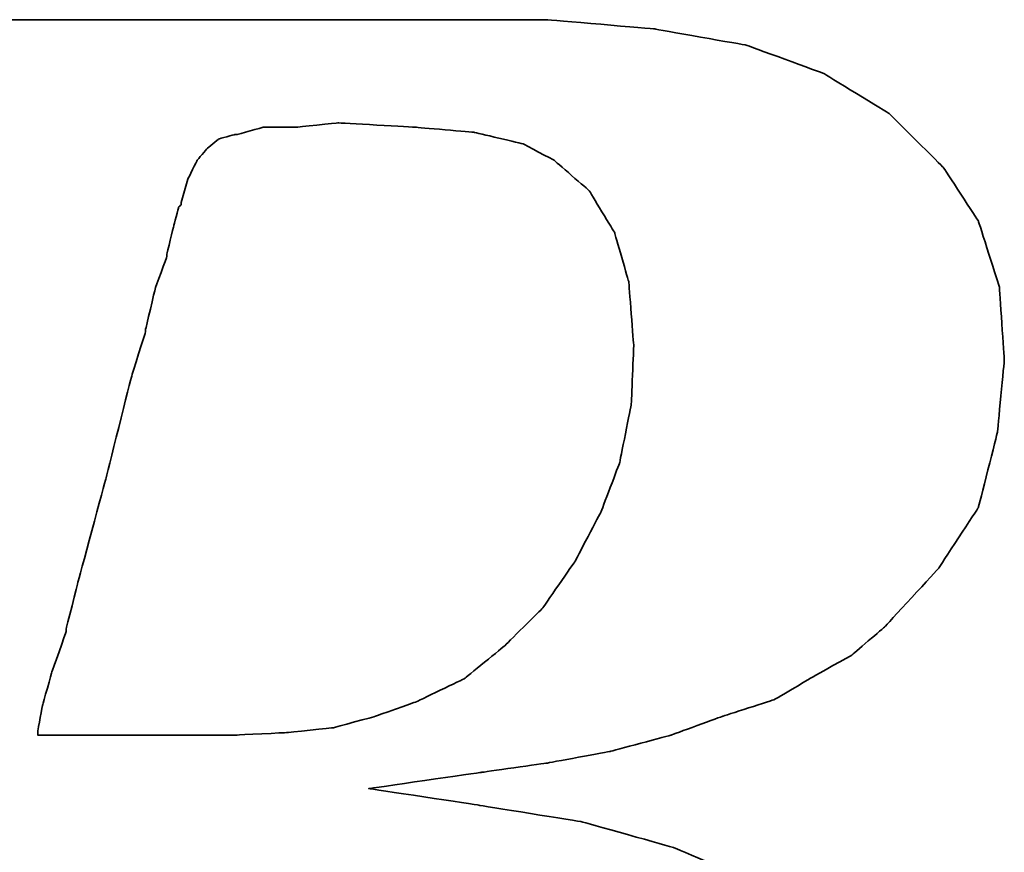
# Model space of a CAD drawing. Header units: millimetres. Extents: x -219 to -52, y 55 to 174.
# Tile 28 of 46: x -90.93 to -90.02, y 127.169 to 127.939. Entities that reach past the tile are written whole.
import ezdxf

# ---------------------------------------------------------------- set-up
doc = ezdxf.new("R2010")
doc.units = ezdxf.units.MM
doc.header["$LTSCALE"] = 0.1
doc.layers.add('DIM', color=4, linetype='CONTINUOUS')
doc.layers.add('layer 1', color=7, linetype='CONTINUOUS')

# ---------------------------------------------------------------- blocks, each defined once
blk = doc.blocks.new('TBI MOTION logo(完整正式版)')
at = {"layer": 'layer 1', "color": 22, "lineweight": 35}
for points, knots in [([(-64.65375, -6.86375), (-64.65375, -6.86375), (-64.84375, -7.29625), (-64.84375, -7.29625), (-64.84375, -7.29625), (-64.84375, -7.29625), (-64.86875, -7.34375), (-64.86875, -7.34375), (-64.86875, -7.34375), (-64.86875, -7.34375), (-64.86875, -7.36875), (-64.86875, -7.36875), (-64.86875, -7.36875), (-64.86875, -7.36875), (-65.15375, -7.65375), (-65.15375, -7.65375), (-65.15375, -7.65375), (-65.15375, -7.65375), (-65.17875, -7.65375), (-65.17875, -7.65375), (-65.17875, -7.65375), (-65.17875, -7.65375), (-65.20375, -7.67875), (-65.20375, -7.67875), (-65.20375, -7.67875), (-65.20375, -7.67875), (-65.58875, -7.87125), (-65.58875, -7.87125), (-65.58875, -7.87125), (-65.58875, -7.87125), (-65.63375, -7.87125), (-65.63375, -7.87125), (-65.63375, -7.87125), (-65.63375, -7.87125), (-65.65875, -7.89375), (-65.65875, -7.89375), (-65.65875, -7.89375), (-65.65875, -7.89375), (-66.09375, -7.94375), (-66.09375, -7.94375), (-66.09375, -7.94375), (-66.09375, -7.94375), (-66.11375, -7.94375), (-66.11375, -7.94375), (-66.11375, -7.94375), (-66.11375, -7.94375), (-66.16375, -7.94375), (-66.16375, -7.94375), (-66.16375, -7.94375), (-66.16375, -7.94375), (-66.30875, -7.94375), (-66.30875, -7.94375), (-66.30875, -7.94375), (-66.30875, -7.94375), (-66.69375, -7.94375), (-66.69375, -7.94375), (-66.69375, -7.94375), (-66.69375, -7.94375), (-67.07375, -7.94375), (-67.07375, -7.94375), (-67.07375, -7.94375), (-67.07375, -7.94375), (-67.12375, -7.94375), (-67.12375, -7.94375), (-67.12375, -7.94375), (-67.12375, -7.94375), (-67.12375, -7.96625), (-67.12375, -7.96625), (-67.12375, -7.96625), (-67.12375, -7.96625), (-67.14875, -7.99125), (-67.14875, -7.99125), (-67.14875, -7.99125), (-67.14875, -7.99125), (-67.24375, -8.34875), (-67.24375, -8.34875), (-67.24375, -8.34875), (-67.24375, -8.34875), (-67.31375, -8.68625), (-67.31375, -8.68625), (-67.31375, -8.68625), (-67.31375, -8.68625), (-67.26875, -8.68625), (-67.26875, -8.68625), (-67.26875, -8.68625), (-67.26875, -8.68625), (-67.07375, -8.68625), (-67.07375, -8.68625), (-67.07375, -8.68625), (-67.07375, -8.68625), (-66.54875, -8.68625), (-66.54875, -8.68625), (-66.54875, -8.68625), (-66.54875, -8.68625), (-65.82625, -8.68625), (-65.82625, -8.68625), (-65.82625, -8.68625), (-65.82625, -8.68625), (-65.01375, -8.68625), (-65.01375, -8.68625), (-65.01375, -8.68625), (-65.01375, -8.68625), (-64.05375, -8.68625), (-64.05375, -8.68625), (-64.05375, -8.68625), (-64.05375, -8.68625), (-62.08375, -8.68625), (-62.08375, -8.68625), (-62.08375, -8.68625), (-62.08375, -8.68625), (-60.06875, -8.68625), (-60.06875, -8.68625), (-60.06875, -8.68625), (-60.06875, -8.68625), (-59.10875, -8.68625), (-59.10875, -8.68625), (-59.10875, -8.68625), (-59.10875, -8.68625), (-58.29375, -8.68625), (-58.29375, -8.68625), (-58.29375, -8.68625), (-58.29375, -8.68625), (-57.57375, -8.68625), (-57.57375, -8.68625), (-57.57375, -8.68625), (-57.57375, -8.68625), (-57.04875, -8.68625), (-57.04875, -8.68625), (-57.04875, -8.68625), (-57.04875, -8.68625), (-56.85375, -8.68625), (-56.85375, -8.68625), (-56.85375, -8.68625), (-56.85375, -8.68625), (-56.70875, -8.68625), (-56.70875, -8.68625), (-56.70875, -8.68625), (-56.70875, -8.68625), (-56.61375, -8.68625), (-56.61375, -8.68625), (-56.61375, -8.68625), (-56.61375, -8.68625), (-56.56875, -8.68625), (-56.56875, -8.68625), (-56.56875, -8.68625), (-56.56875, -8.68625), (-55.65375, -8.63875), (-55.65375, -8.63875), (-55.65375, -8.63875), (-55.65375, -8.63875), (-54.76875, -8.51875), (-54.76875, -8.51875), (-54.76875, -8.51875), (-54.76875, -8.51875), (-53.90375, -8.30375), (-53.90375, -8.30375), (-53.90375, -8.30375), (-53.90375, -8.30375), (-53.08875, -8.03875), (-53.08875, -8.03875), (-53.08875, -8.03875), (-53.08875, -8.03875), (-52.34375, -7.65375), (-52.34375, -7.65375), (-52.34375, -7.65375), (-52.34375, -7.65375), (-51.69875, -7.29625), (-51.69875, -7.29625), (-51.69875, -7.29625), (-51.69875, -7.29625), (-51.21875, -6.91125), (-51.21875, -6.91125), (-51.21875, -6.91125), (-51.21875, -6.91125), (-50.83375, -6.50375), (-50.83375, -6.50375), (-50.83375, -6.50375), (-50.83375, -6.50375), (-50.44875, -5.94875), (-50.44875, -5.94875), (-50.44875, -5.94875), (-50.44875, -5.94875), (-50.13875, -5.30375), (-50.13875, -5.30375), (-50.13875, -5.30375), (-50.13875, -5.30375), (-49.99375, -4.65375), (-49.99375, -4.65375), (-49.99375, -4.65375), (-49.99375, -4.65375), (-49.92375, -3.98375), (-49.92375, -3.98375), (-49.92375, -3.98375), (-49.92375, -3.98375), (-49.99375, -3.19374), (-49.99375, -3.19374), (-49.99375, -3.19374), (-49.99375, -3.19374), (-50.23374, -2.44874), (-50.23374, -2.44874), (-50.23374, -2.44874), (-50.23374, -2.44874), (-50.59375, -1.87374), (-50.59375, -1.87374), (-50.59375, -1.87374), (-50.59375, -1.87374), (-51.09875, -1.31874), (-51.09875, -1.31874), (-51.09875, -1.31874), (-51.09875, -1.31874), (-51.74375, -0.81875), (-51.74375, -0.81875), (-51.74375, -0.81875), (-51.74375, -0.81875), (-52.53875, -0.48125), (-52.53875, -0.48125), (-52.53875, -0.48125), (-52.53875, -0.48125), (-53.47375, -0.21875), (-53.47375, -0.21875), (-53.47375, -0.21875), (-53.47375, -0.21875), (-54.52875, -0.04874), (-54.52875, -0.04874), (-54.52875, -0.04874), (-54.52875, -0.04874), (-55.65375, 0.12125), (-55.65375, 0.12125), (-55.65375, 0.12125), (-55.65375, 0.12125), (-54.50375, 0.28624), (-54.50375, 0.28624), (-54.50375, 0.28624), (-54.50375, 0.28624), (-53.83375, 0.38124), (-53.83375, 0.38124), (-53.83375, 0.38124), (-53.83375, 0.38124), (-53.18375, 0.50125), (-53.18375, 0.50125), (-53.18375, 0.50125), (-53.18375, 0.50125), (-52.55875, 0.66874), (-52.55875, 0.66874), (-52.55875, 0.66874), (-52.55875, 0.66874), (-52.03375, 0.86124), (-52.03375, 0.86124), (-52.03375, 0.86124), (-52.03375, 0.86124), (-51.50374, 1.03124), (-51.50374, 1.03124), (-51.50374, 1.03124), (-51.50374, 1.03124), (-51.09875, 1.27125), (-51.09875, 1.27125), (-51.09875, 1.27125), (-51.09875, 1.27125), (-50.71375, 1.48624), (-50.71375, 1.48624), (-50.71375, 1.48624), (-50.71375, 1.48624), (-50.37625, 1.77625), (-50.37625, 1.77625), (-50.37625, 1.77625), (-50.37625, 1.77625), (-49.82375, 2.37625), (-49.82375, 2.37625), (-49.82375, 2.37625), (-49.82375, 2.37625), (-49.41875, 2.99625), (-49.41875, 2.99625), (-49.41875, 2.99625), (-49.41875, 2.99625), (-49.22375, 3.76625), (-49.22375, 3.76625), (-49.22375, 3.76625), (-49.22375, 3.76625), (-49.15375, 4.50874), (-49.15375, 4.50874), (-49.15375, 4.50874), (-49.15375, 4.50874), (-49.20375, 5.25125), (-49.20375, 5.25125), (-49.20375, 5.25125), (-49.20375, 5.25125), (-49.41875, 5.92625), (-49.41875, 5.92625), (-49.41875, 5.92625), (-49.41875, 5.92625), (-49.77875, 6.47625), (-49.77875, 6.47625), (-49.77875, 6.47625), (-49.77875, 6.47625), (-50.33125, 7.02624), (-50.33125, 7.02624), (-50.33125, 7.02624), (-50.33125, 7.02624), (-51.00125, 7.43625), (-51.00125, 7.43625), (-51.00125, 7.43625), (-51.00125, 7.43625), (-51.79375, 7.72625), (-51.79375, 7.72625), (-51.79375, 7.72625), (-51.79375, 7.72625), (-52.72875, 7.89124), (-52.72875, 7.89124), (-52.72875, 7.89124), (-52.72875, 7.89124), (-53.83375, 7.98625), (-53.83375, 7.98625), (-53.83375, 7.98625), (-53.83375, 7.98625), (-53.92875, 7.98625), (-53.92875, 7.98625), (-53.92875, 7.98625), (-53.92875, 7.98625), (-54.26375, 7.98625), (-54.26375, 7.98625), (-54.26375, 7.98625), (-54.26375, 7.98625), (-54.74375, 7.98625), (-54.74375, 7.98625), (-54.74375, 7.98625), (-54.74375, 7.98625), (-55.36875, 7.98625), (-55.36875, 7.98625), (-55.36875, 7.98625), (-55.36875, 7.98625), (-56.13375, 7.98625), (-56.13375, 7.98625), (-56.13375, 7.98625), (-56.13375, 7.98625), (-56.94875, 7.98625), (-56.94875, 7.98625), (-56.94875, 7.98625), (-56.94875, 7.98625), (-58.77625, 7.98625), (-58.77625, 7.98625), (-58.77625, 7.98625), (-58.77625, 7.98625), (-60.59875, 7.98625), (-60.59875, 7.98625), (-60.59875, 7.98625), (-60.59875, 7.98625), (-61.41375, 7.98625), (-61.41375, 7.98625), (-61.41375, 7.98625), (-61.41375, 7.98625), (-62.17875, 7.98625), (-62.17875, 7.98625), (-62.17875, 7.98625), (-62.17875, 7.98625), (-62.80375, 7.98625), (-62.80375, 7.98625), (-62.80375, 7.98625), (-62.80375, 7.98625), (-63.30625, 7.98625), (-63.30625, 7.98625), (-63.30625, 7.98625), (-63.30625, 7.98625), (-63.57375, 7.98625), (-63.57375, 7.98625), (-63.57375, 7.98625), (-63.57375, 7.98625), (-63.57375, 7.96375), (-63.57375, 7.96375), (-63.57375, 7.96375), (-63.57375, 7.96375), (-63.59875, 7.94125), (-63.59875, 7.94125), (-63.59875, 7.94125), (-63.59875, 7.94125), (-63.69375, 7.55625), (-63.69375, 7.55625), (-63.69375, 7.55625), (-63.69375, 7.55625), (-63.76375, 7.24624), (-63.76375, 7.24624), (-63.76375, 7.24624), (-63.76375, 7.24624), (-63.23875, 7.24624), (-63.23875, 7.24624), (-63.23875, 7.24624), (-63.23875, 7.24624), (-62.75875, 7.24624), (-62.75875, 7.24624), (-62.75875, 7.24624), (-62.75875, 7.24624), (-62.61125, 7.24624), (-62.61125, 7.24624), (-62.61125, 7.24624), (-62.61125, 7.24624), (-62.56625, 7.24624), (-62.56625, 7.24624), (-62.56625, 7.24624), (-62.56625, 7.24624), (-62.22875, 7.24624), (-62.22875, 7.24624), (-62.22875, 7.24624), (-62.22875, 7.24624), (-62.20375, 7.24624), (-62.20375, 7.24624), (-62.20375, 7.24624), (-62.20375, 7.24624), (-62.17875, 7.21875), (-62.17875, 7.21875), (-62.17875, 7.21875), (-62.17875, 7.21875), (-61.96375, 7.17125), (-61.96375, 7.17125), (-61.96375, 7.17125), (-61.96375, 7.17125), (-61.72375, 7.12624), (-61.72375, 7.12624), (-61.72375, 7.12624), (-61.72375, 7.12624), (-61.70375, 7.12624), (-61.70375, 7.12624), (-61.70375, 7.12624), (-61.70375, 7.12624), (-61.55875, 7.07624), (-61.55875, 7.07624), (-61.55875, 7.07624), (-61.55875, 7.07624), (-61.50875, 7.07624), (-61.50875, 7.07624), (-61.50875, 7.07624), (-61.50875, 7.07624), (-61.48375, 7.02624), (-61.48375, 7.02624), (-61.48375, 7.02624), (-61.48375, 7.02624), (-61.31875, 6.83375), (-61.31875, 6.83375), (-61.31875, 6.83375), (-61.31875, 6.83375), (-61.29375, 6.81125), (-61.29375, 6.81125), (-61.29375, 6.81125), (-61.29375, 6.81125), (-61.29375, 6.78625), (-61.29375, 6.78625), (-61.29375, 6.78625), (-61.29375, 6.78625), (-61.19875, 6.50124), (-61.19875, 6.50124), (-61.19875, 6.50124), (-61.19875, 6.50124), (-61.17375, 6.45124), (-61.17375, 6.45124), (-61.17375, 6.45124), (-61.17375, 6.45124), (-61.19875, 6.40625), (-61.19875, 6.40625), (-61.19875, 6.40625), (-61.19875, 6.40625), (-61.26875, 5.99624), (-61.26875, 5.99624), (-61.26875, 5.99624), (-61.26875, 5.99624), (-61.26875, 5.85125), (-61.26875, 5.85125), (-61.26875, 5.85125), (-61.26875, 5.85125), (-61.26875, 5.82625), (-61.26875, 5.82625), (-61.26875, 5.82625), (-61.26875, 5.82625), (-61.29375, 5.80625), (-61.29375, 5.80625), (-61.29375, 5.80625), (-61.29375, 5.80625), (-61.34125, 5.66125), (-61.34125, 5.66125), (-61.34125, 5.66125), (-61.34125, 5.66125), (-61.41375, 5.44625), (-61.41375, 5.44625), (-61.41375, 5.44625), (-61.41375, 5.44625), (-61.48375, 5.15625), (-61.48375, 5.15625), (-61.48375, 5.15625), (-61.48375, 5.15625), (-61.58375, 4.82124), (-61.58375, 4.82124), (-61.58375, 4.82124), (-61.58375, 4.82124), (-61.79875, 4.00375), (-61.79875, 4.00375), (-61.79875, 4.00375), (-61.79875, 4.00375), (-62.05875, 2.99625), (-62.05875, 2.99625), (-62.05875, 2.99625), (-62.05875, 2.99625), (-62.34875, 1.91625), (-62.34875, 1.91625), (-62.34875, 1.91625), (-62.34875, 1.91625), (-62.97375, -0.41124), (-62.97375, -0.41124), (-62.97375, -0.41124), (-62.97375, -0.41124), (-63.59875, -2.75875), (-63.59875, -2.75875), (-63.59875, -2.75875), (-63.59875, -2.75875), (-63.88375, -3.86374), (-63.88375, -3.86374), (-63.88375, -3.86374), (-63.88375, -3.86374), (-64.14875, -4.82374), (-64.14875, -4.82374), (-64.14875, -4.82374), (-64.14875, -4.82374), (-64.36375, -5.64125), (-64.36375, -5.64125), (-64.36375, -5.64125), (-64.36375, -5.64125), (-64.43625, -5.97625), (-64.43625, -5.97625), (-64.43625, -5.97625), (-64.43625, -5.97625), (-64.50875, -6.28625), (-64.50875, -6.28625), (-64.50875, -6.28625), (-64.50875, -6.28625), (-64.50875, -6.30875), (-64.50875, -6.30875), (-64.50875, -6.30875), (-64.50875, -6.30875), (-64.57875, -6.50375), (-64.57875, -6.50375), (-64.57875, -6.50375), (-64.57875, -6.50375), (-64.62875, -6.69625), (-64.62875, -6.69625), (-64.62875, -6.69625), (-64.62875, -6.69625), (-64.62875, -6.76875), (-64.62875, -6.76875), (-64.62875, -6.76875), (-64.62875, -6.76875), (-64.62875, -6.81375), (-64.62875, -6.81375), (-64.62875, -6.81375), (-64.62875, -6.81375), (-64.62875, -6.83875), (-64.62875, -6.83875), (-64.62875, -6.83875), (-64.62875, -6.83875), (-64.65375, -6.86375), (-64.65375, -6.86375)], [0, 0, 0, 0, 0.00719424, 0.00719424, 0.00719424, 0.00719425, 0.01438849, 0.01438849, 0.01438849, 0.0143885, 0.02158273, 0.02158273, 0.02158273, 0.02158274, 0.02877698, 0.02877698, 0.02877698, 0.02877699, 0.03597122, 0.03597122, 0.03597122, 0.03597123, 0.04316547, 0.04316547, 0.04316547, 0.04316548, 0.05035971, 0.05035971, 0.05035971, 0.05035972, 0.05755396, 0.05755396, 0.05755396, 0.05755397, 0.0647482, 0.0647482, 0.0647482, 0.06474821, 0.07194245, 0.07194245, 0.07194245, 0.07194246, 0.07913669, 0.07913669, 0.07913669, 0.0791367, 0.08633094, 0.08633094, 0.08633094, 0.08633095, 0.09352518, 0.09352518, 0.09352518, 0.09352519, 0.10071942, 0.10071942, 0.10071942, 0.10071943, 0.10791367, 0.10791367, 0.10791367, 0.10791368, 0.11510791, 0.11510791, 0.11510791, 0.11510792, 0.12230216, 0.12230216, 0.12230216, 0.12230217, 0.1294964, 0.1294964, 0.1294964, 0.12949641, 0.13669065, 0.13669065, 0.13669065, 0.13669066, 0.14388489, 0.14388489, 0.14388489, 0.1438849, 0.15107914, 0.15107914, 0.15107914, 0.15107915, 0.15827338, 0.15827338, 0.15827338, 0.15827339, 0.16546763, 0.16546763, 0.16546763, 0.16546764, 0.17266187, 0.17266187, 0.17266187, 0.17266188, 0.17985612, 0.17985612, 0.17985612, 0.17985613, 0.18705036, 0.18705036, 0.18705036, 0.18705037, 0.1942446, 0.1942446, 0.1942446, 0.19424461, 0.20143885, 0.20143885, 0.20143885, 0.20143886, 0.20863309, 0.20863309, 0.20863309, 0.2086331, 0.21582734, 0.21582734, 0.21582734, 0.21582735, 0.22302158, 0.22302158, 0.22302158, 0.22302159, 0.23021583, 0.23021583, 0.23021583, 0.23021584, 0.23741007, 0.23741007, 0.23741007, 0.23741008, 0.24460432, 0.24460432, 0.24460432, 0.24460433, 0.25179856, 0.25179856, 0.25179856, 0.25179857, 0.25899281, 0.25899281, 0.25899281, 0.25899282, 0.26618705, 0.26618705, 0.26618705, 0.26618706, 0.27338129, 0.27338129, 0.27338129, 0.2733813, 0.28057554, 0.28057554, 0.28057554, 0.28057555, 0.28776978, 0.28776978, 0.28776978, 0.28776979, 0.29496403, 0.29496403, 0.29496403, 0.29496404, 0.30215827, 0.30215827, 0.30215827, 0.30215828, 0.30935252, 0.30935252, 0.30935252, 0.30935253, 0.31654676, 0.31654676, 0.31654676, 0.31654677, 0.32374101, 0.32374101, 0.32374101, 0.32374102, 0.33093525, 0.33093525, 0.33093525, 0.33093526, 0.3381295, 0.3381295, 0.3381295, 0.33812951, 0.34532374, 0.34532374, 0.34532374, 0.34532375, 0.35251799, 0.35251799, 0.35251799, 0.352518, 0.35971223, 0.35971223, 0.35971223, 0.35971224, 0.36690647, 0.36690647, 0.36690647, 0.36690648, 0.37410072, 0.37410072, 0.37410072, 0.37410073, 0.38129496, 0.38129496, 0.38129496, 0.38129497, 0.38848921, 0.38848921, 0.38848921, 0.38848922, 0.39568345, 0.39568345, 0.39568345, 0.39568346, 0.4028777, 0.4028777, 0.4028777, 0.40287771, 0.41007194, 0.41007194, 0.41007194, 0.41007195, 0.41726619, 0.41726619, 0.41726619, 0.4172662, 0.42446043, 0.42446043, 0.42446043, 0.42446044, 0.43165468, 0.43165468, 0.43165468, 0.43165469, 0.43884892, 0.43884892, 0.43884892, 0.43884893, 0.44604317, 0.44604317, 0.44604317, 0.44604318, 0.45323741, 0.45323741, 0.45323741, 0.45323742, 0.46043165, 0.46043165, 0.46043165, 0.46043166, 0.4676259, 0.4676259, 0.4676259, 0.46762591, 0.47482014, 0.47482014, 0.47482014, 0.47482015, 0.48201439, 0.48201439, 0.48201439, 0.4820144, 0.48920863, 0.48920863, 0.48920863, 0.48920864, 0.49640288, 0.49640288, 0.49640288, 0.49640289, 0.50359712, 0.50359712, 0.50359712, 0.50359713, 0.51079137, 0.51079137, 0.51079137, 0.51079138, 0.51798561, 0.51798561, 0.51798561, 0.51798562, 0.52517986, 0.52517986, 0.52517986, 0.52517987, 0.5323741, 0.5323741, 0.5323741, 0.53237411, 0.53956835, 0.53956835, 0.53956835, 0.53956836, 0.54676259, 0.54676259, 0.54676259, 0.5467626, 0.55395683, 0.55395683, 0.55395683, 0.55395684, 0.56115108, 0.56115108, 0.56115108, 0.56115109, 0.56834532, 0.56834532, 0.56834532, 0.56834533, 0.57553957, 0.57553957, 0.57553957, 0.57553958, 0.58273381, 0.58273381, 0.58273381, 0.58273382, 0.58992806, 0.58992806, 0.58992806, 0.58992807, 0.5971223, 0.5971223, 0.5971223, 0.59712231, 0.60431655, 0.60431655, 0.60431655, 0.60431656, 0.61151079, 0.61151079, 0.61151079, 0.6115108, 0.61870504, 0.61870504, 0.61870504, 0.61870505, 0.62589928, 0.62589928, 0.62589928, 0.62589929, 0.63309353, 0.63309353, 0.63309353, 0.63309354, 0.64028777, 0.64028777, 0.64028777, 0.64028778, 0.64748201, 0.64748201, 0.64748201, 0.64748202, 0.65467626, 0.65467626, 0.65467626, 0.65467627, 0.6618705, 0.6618705, 0.6618705, 0.66187051, 0.66906475, 0.66906475, 0.66906475, 0.66906476, 0.67625899, 0.67625899, 0.67625899, 0.676259, 0.68345324, 0.68345324, 0.68345324, 0.68345325, 0.69064748, 0.69064748, 0.69064748, 0.69064749, 0.69784173, 0.69784173, 0.69784173, 0.69784174, 0.70503597, 0.70503597, 0.70503597, 0.70503598, 0.71223022, 0.71223022, 0.71223022, 0.71223023, 0.71942446, 0.71942446, 0.71942446, 0.71942447, 0.72661871, 0.72661871, 0.72661871, 0.72661872, 0.73381295, 0.73381295, 0.73381295, 0.73381296, 0.74100719, 0.74100719, 0.74100719, 0.7410072, 0.74820144, 0.74820144, 0.74820144, 0.74820145, 0.75539568, 0.75539568, 0.75539568, 0.75539569, 0.76258993, 0.76258993, 0.76258993, 0.76258994, 0.76978417, 0.76978417, 0.76978417, 0.76978418, 0.77697842, 0.77697842, 0.77697842, 0.77697843, 0.78417266, 0.78417266, 0.78417266, 0.78417267, 0.79136691, 0.79136691, 0.79136691, 0.79136692, 0.79856115, 0.79856115, 0.79856115, 0.79856116, 0.8057554, 0.8057554, 0.8057554, 0.80575541, 0.81294964, 0.81294964, 0.81294964, 0.81294965, 0.82014388, 0.82014388, 0.82014388, 0.82014389, 0.82733813, 0.82733813, 0.82733813, 0.82733814, 0.83453237, 0.83453237, 0.83453237, 0.83453238, 0.84172662, 0.84172662, 0.84172662, 0.84172663, 0.84892086, 0.84892086, 0.84892086, 0.84892087, 0.85611511, 0.85611511, 0.85611511, 0.85611512, 0.86330935, 0.86330935, 0.86330935, 0.86330936, 0.8705036, 0.8705036, 0.8705036, 0.87050361, 0.87769784, 0.87769784, 0.87769784, 0.87769785, 0.88489209, 0.88489209, 0.88489209, 0.8848921, 0.89208633, 0.89208633, 0.89208633, 0.89208634, 0.89928058, 0.89928058, 0.89928058, 0.89928059, 0.90647482, 0.90647482, 0.90647482, 0.90647483, 0.91366906, 0.91366906, 0.91366906, 0.91366907, 0.92086331, 0.92086331, 0.92086331, 0.92086332, 0.92805755, 0.92805755, 0.92805755, 0.92805756, 0.9352518, 0.9352518, 0.9352518, 0.93525181, 0.94244604, 0.94244604, 0.94244604, 0.94244605, 0.94964029, 0.94964029, 0.94964029, 0.9496403, 0.95683453, 0.95683453, 0.95683453, 0.95683454, 0.96402878, 0.96402878, 0.96402878, 0.96402879, 0.97122302, 0.97122302, 0.97122302, 0.97122303, 0.97841727, 0.97841727, 0.97841727, 0.97841728, 0.98561151, 0.98561151, 0.98561151, 0.98561152, 0.99280576, 0.99280576, 0.99280576, 0.99280577, 1, 1, 1, 1]), ([(-57.50375, 6.35625), (-57.50375, 6.35625), (-57.57375, 6.11625), (-57.57375, 6.11625), (-57.57375, 6.11625), (-57.57375, 6.11625), (-57.57375, 6.09125), (-57.57375, 6.09125), (-57.57375, 6.09125), (-57.57375, 6.09125), (-57.59875, 6.06625), (-57.59875, 6.06625), (-57.59875, 6.06625), (-57.59875, 6.06625), (-57.64875, 5.87625), (-57.64875, 5.87625), (-57.64875, 5.87625), (-57.64875, 5.87625), (-57.71875, 5.58875), (-57.71875, 5.58875), (-57.71875, 5.58875), (-57.71875, 5.58875), (-57.71875, 5.56625), (-57.71875, 5.56625), (-57.71875, 5.56625), (-57.71875, 5.56625), (-57.83875, 5.23125), (-57.83875, 5.23125), (-57.83875, 5.23125), (-57.83875, 5.23125), (-57.93625, 4.82124), (-57.93625, 4.82124), (-57.93625, 4.82124), (-57.93625, 4.82124), (-57.93625, 4.79624), (-57.93625, 4.79624), (-57.93625, 4.79624), (-57.93625, 4.79624), (-58.07875, 4.34125), (-58.07875, 4.34125), (-58.07875, 4.34125), (-58.07875, 4.34125), (-58.34375, 3.28625), (-58.34375, 3.28625), (-58.34375, 3.28625), (-58.34375, 3.28625), (-58.62875, 2.23124), (-58.62875, 2.23124), (-58.62875, 2.23124), (-58.62875, 2.23124), (-58.74875, 1.75125), (-58.74875, 1.75125), (-58.74875, 1.75125), (-58.74875, 1.75125), (-58.74875, 1.72625), (-58.74875, 1.72625), (-58.74875, 1.72625), (-58.74875, 1.72625), (-58.89375, 1.31625), (-58.89375, 1.31625), (-58.89375, 1.31625), (-58.89375, 1.31625), (-58.98875, 0.98124), (-58.98875, 0.98124), (-58.98875, 0.98124), (-58.98875, 0.98124), (-59.03875, 0.71625), (-59.03875, 0.71625), (-59.03875, 0.71625), (-59.03875, 0.71625), (-59.03875, 0.66874), (-59.03875, 0.66874), (-59.03875, 0.66874), (-59.03875, 0.66874), (-58.91875, 0.66874), (-58.91875, 0.66874), (-58.91875, 0.66874), (-58.91875, 0.66874), (-58.53375, 0.66874), (-58.53375, 0.66874), (-58.53375, 0.66874), (-58.53375, 0.66874), (-58.10375, 0.66874), (-58.10375, 0.66874), (-58.10375, 0.66874), (-58.10375, 0.66874), (-57.66875, 0.66874), (-57.66875, 0.66874), (-57.66875, 0.66874), (-57.66875, 0.66874), (-57.33375, 0.66874), (-57.33375, 0.66874), (-57.33375, 0.66874), (-57.33375, 0.66874), (-57.09375, 0.66874), (-57.09375, 0.66874), (-57.09375, 0.66874), (-57.09375, 0.66874), (-56.99875, 0.66874), (-56.99875, 0.66874), (-56.99875, 0.66874), (-56.99875, 0.66874), (-56.49375, 0.69374), (-56.49375, 0.69374), (-56.49375, 0.69374), (-56.49375, 0.69374), (-56.01375, 0.74374), (-56.01375, 0.74374), (-56.01375, 0.74374), (-56.01375, 0.74374), (-55.58375, 0.86124), (-55.58375, 0.86124), (-55.58375, 0.86124), (-55.58375, 0.86124), (-55.17375, 1.00624), (-55.17375, 1.00624), (-55.17375, 1.00624), (-55.17375, 1.00624), (-54.67375, 1.24625), (-54.67375, 1.24625), (-54.67375, 1.24625), (-54.67375, 1.24625), (-54.26375, 1.58124), (-54.26375, 1.58124), (-54.26375, 1.58124), (-54.26375, 1.58124), (-53.87875, 1.96374), (-53.87875, 1.96374), (-53.87875, 1.96374), (-53.87875, 1.96374), (-53.54375, 2.44625), (-53.54375, 2.44625), (-53.54375, 2.44625), (-53.54375, 2.44625), (-53.27875, 2.95125), (-53.27875, 2.95125), (-53.27875, 2.95125), (-53.27875, 2.95125), (-53.08875, 3.45124), (-53.08875, 3.45124), (-53.08875, 3.45124), (-53.08875, 3.45124), (-52.96875, 4.05124), (-52.96875, 4.05124), (-52.96875, 4.05124), (-52.96875, 4.05124), (-52.94375, 4.65125), (-52.94375, 4.65125), (-52.94375, 4.65125), (-52.94375, 4.65125), (-52.99375, 5.30125), (-52.99375, 5.30125), (-52.99375, 5.30125), (-52.99375, 5.30125), (-53.13875, 5.80625), (-53.13875, 5.80625), (-53.13875, 5.80625), (-53.13875, 5.80625), (-53.39875, 6.23625), (-53.39875, 6.23625), (-53.39875, 6.23625), (-53.39875, 6.23625), (-53.75875, 6.54875), (-53.75875, 6.54875), (-53.75875, 6.54875), (-53.75875, 6.54875), (-54.07375, 6.71625), (-54.07375, 6.71625), (-54.07375, 6.71625), (-54.07375, 6.71625), (-54.57375, 6.83375), (-54.57375, 6.83375), (-54.57375, 6.83375), (-54.57375, 6.83375), (-55.17375, 6.88625), (-55.17375, 6.88625), (-55.17375, 6.88625), (-55.17375, 6.88625), (-55.96875, 6.93125), (-55.96875, 6.93125), (-55.96875, 6.93125), (-55.96875, 6.93125), (-56.39875, 6.88625), (-56.39875, 6.88625), (-56.39875, 6.88625), (-56.39875, 6.88625), (-56.42125, 6.88625), (-56.42125, 6.88625), (-56.42125, 6.88625), (-56.42125, 6.88625), (-56.73375, 6.88625), (-56.73375, 6.88625), (-56.73375, 6.88625), (-56.73375, 6.88625), (-56.99875, 6.81125), (-56.99875, 6.81125), (-56.99875, 6.81125), (-56.99875, 6.81125), (-57.02375, 6.81125), (-57.02375, 6.81125), (-57.02375, 6.81125), (-57.02375, 6.81125), (-57.18875, 6.76625), (-57.18875, 6.76625), (-57.18875, 6.76625), (-57.18875, 6.76625), (-57.30875, 6.66625), (-57.30875, 6.66625), (-57.30875, 6.66625), (-57.30875, 6.66625), (-57.40875, 6.54875), (-57.40875, 6.54875), (-57.40875, 6.54875), (-57.40875, 6.54875), (-57.50375, 6.35625), (-57.50375, 6.35625)], [0, 0, 0, 0, 0.01851852, 0.01851852, 0.01851852, 0.01851853, 0.03703704, 0.03703704, 0.03703704, 0.03703705, 0.05555556, 0.05555556, 0.05555556, 0.05555557, 0.07407407, 0.07407407, 0.07407407, 0.07407408, 0.09259259, 0.09259259, 0.09259259, 0.0925926, 0.11111111, 0.11111111, 0.11111111, 0.11111112, 0.12962963, 0.12962963, 0.12962963, 0.12962964, 0.14814815, 0.14814815, 0.14814815, 0.14814816, 0.16666667, 0.16666667, 0.16666667, 0.16666668, 0.18518519, 0.18518519, 0.18518519, 0.1851852, 0.2037037, 0.2037037, 0.2037037, 0.20370371, 0.22222222, 0.22222222, 0.22222222, 0.22222223, 0.24074074, 0.24074074, 0.24074074, 0.24074075, 0.25925926, 0.25925926, 0.25925926, 0.25925927, 0.27777778, 0.27777778, 0.27777778, 0.27777779, 0.2962963, 0.2962963, 0.2962963, 0.29629631, 0.31481481, 0.31481481, 0.31481481, 0.31481482, 0.33333333, 0.33333333, 0.33333333, 0.33333334, 0.35185185, 0.35185185, 0.35185185, 0.35185186, 0.37037037, 0.37037037, 0.37037037, 0.37037038, 0.38888889, 0.38888889, 0.38888889, 0.3888889, 0.40740741, 0.40740741, 0.40740741, 0.40740742, 0.42592593, 0.42592593, 0.42592593, 0.42592594, 0.44444444, 0.44444444, 0.44444444, 0.44444445, 0.46296296, 0.46296296, 0.46296296, 0.46296297, 0.48148148, 0.48148148, 0.48148148, 0.48148149, 0.5, 0.5, 0.5, 0.50000001, 0.51851852, 0.51851852, 0.51851852, 0.51851853, 0.53703704, 0.53703704, 0.53703704, 0.53703705, 0.55555556, 0.55555556, 0.55555556, 0.55555557, 0.57407407, 0.57407407, 0.57407407, 0.57407408, 0.59259259, 0.59259259, 0.59259259, 0.5925926, 0.61111111, 0.61111111, 0.61111111, 0.61111112, 0.62962963, 0.62962963, 0.62962963, 0.62962964, 0.64814815, 0.64814815, 0.64814815, 0.64814816, 0.66666667, 0.66666667, 0.66666667, 0.66666668, 0.68518519, 0.68518519, 0.68518519, 0.6851852, 0.7037037, 0.7037037, 0.7037037, 0.70370371, 0.72222222, 0.72222222, 0.72222222, 0.72222223, 0.74074074, 0.74074074, 0.74074074, 0.74074075, 0.75925926, 0.75925926, 0.75925926, 0.75925927, 0.77777778, 0.77777778, 0.77777778, 0.77777779, 0.7962963, 0.7962963, 0.7962963, 0.79629631, 0.81481481, 0.81481481, 0.81481481, 0.81481482, 0.83333333, 0.83333333, 0.83333333, 0.83333334, 0.85185185, 0.85185185, 0.85185185, 0.85185186, 0.87037037, 0.87037037, 0.87037037, 0.87037038, 0.88888889, 0.88888889, 0.88888889, 0.8888889, 0.90740741, 0.90740741, 0.90740741, 0.90740742, 0.92592593, 0.92592593, 0.92592593, 0.92592594, 0.94444444, 0.94444444, 0.94444444, 0.94444445, 0.96296296, 0.96296296, 0.96296296, 0.96296297, 0.98148148, 0.98148148, 0.98148148, 0.98148149, 1, 1, 1, 1])]:
    blk.add_open_spline(points, degree=3, knots=knots, dxfattribs=at)

msp = doc.modelspace()

# ---------------------------------------------------------------- block references
at = {"layer": 'DIM', "color": 7, "xscale": 0.0903878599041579, "yscale": 0.0903878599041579, "zscale": 0.0903878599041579}
msp.add_blockref('TBI MOTION logo(完整正式版)', (-85.577, 127.21733), dxfattribs=at)

doc.saveas('drawing.dxf')
